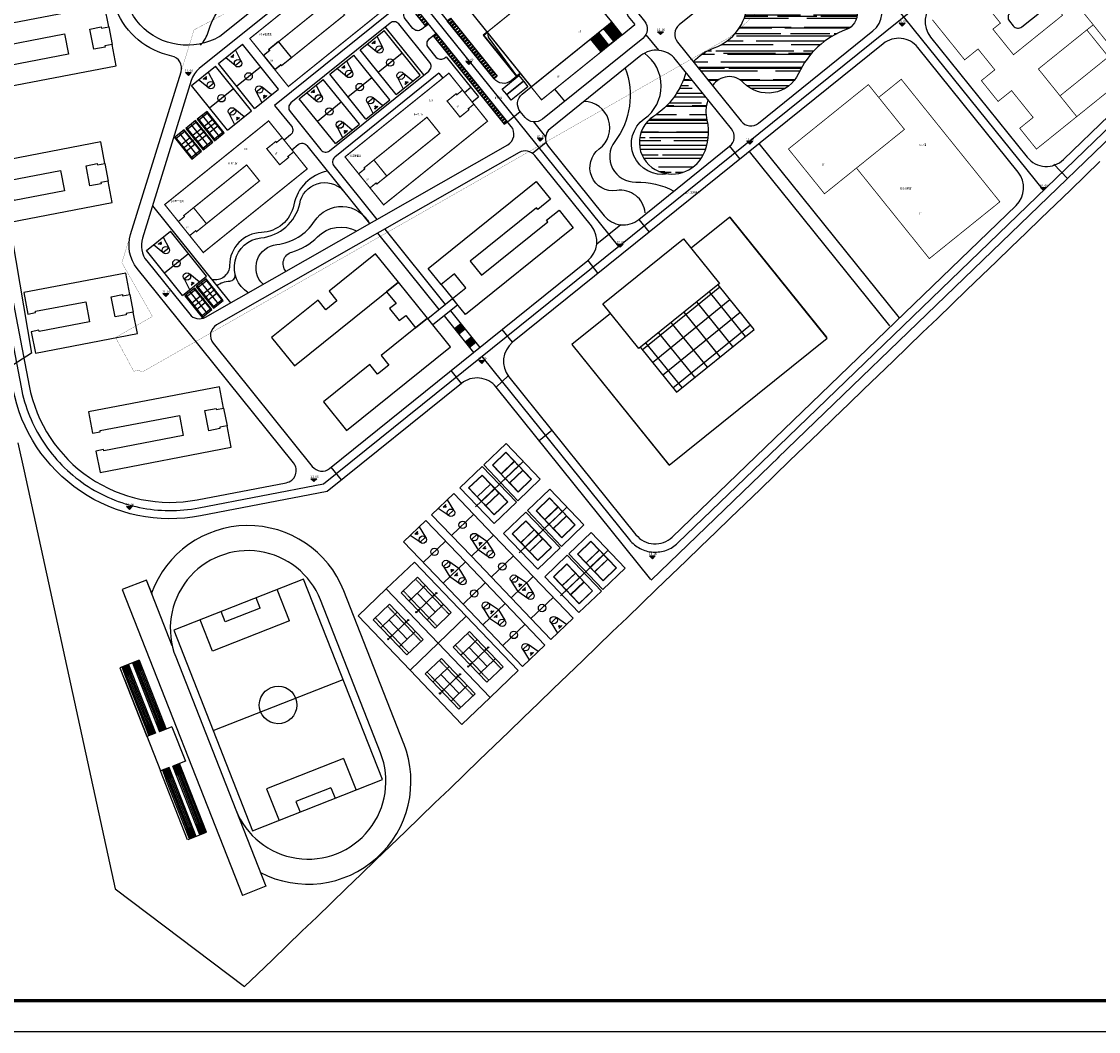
# Model space of a CAD drawing. Extents: x 38389316 to 38392219, y 2477539 to 2480586.
# Tile 2 of 43: x 38389713 to 38390238, y 2477539 to 2478031. Entities that reach past the tile are written whole.
import ezdxf
from ezdxf.enums import TextEntityAlignment as Align

# ---------------------------------------------------------------- set-up
doc = ezdxf.new("R2010")
doc.units = 0
doc.header["$LTSCALE"] = 1000
doc.header["$MEASUREMENT"] = 0
for name, pattern in [('CENTER2', [1.125, 0.75, -0.125, 0.125, -0.125]), ('DASH', [0.35, 0.25, -0.1]), ('DOTE', [2.42, 2, -0.2, 0.02, -0.2]), ('PHANTOM2', [1.25, 0.625, -0.125, 0.125, -0.125, 0.125, -0.125])]:
    doc.linetypes.add(name, pattern=pattern)
doc.layers.get('0').update_dxf_attribs({"linetype": 'CONTINUOUS'})
for name, color, linetype in [('0-lunkuo', 8, 'CONTINUOUS'), ('DIM_ELEV', 8, 'CONTINUOUS'), ('DIM_SYMB', 3, 'CONTINUOUS'), ('PUB_TITLE', 4, 'CONTINUOUS'), ('u-road', 4, 'CONTINUOUS'), ('U_室外车位', 3, 'CONTINUOUS'), ('YD_地块界线', 7, 'CONTINUOUS'), ('体育设施', 7, 'CONTINUOUS'), ('建筑轮廓', 2, 'CONTINUOUS'), ('文字', 7, 'CONTINUOUS'), ('用地界线', 8, 'CONTINUOUS'), ('路中线', 7, 'CENTER2'), ('远期建筑', 141, 'CONTINUOUS'), ('道路', 33, 'CONTINUOUS')]:
    doc.layers.add(name, color=color, linetype=linetype)
doc.layers.add('图框文字', color=7, linetype='CONTINUOUS', lineweight=9)
doc.styles.add('-宋体', font='txt', dxfattribs={"width": 0.8})
doc.styles.add('DIM_FONT', font='SIMPLEX', dxfattribs={"width": 0.7, "bigfont": 'GBCBIG'})
doc.styles.get("Standard").update_dxf_attribs({"font": 'GBENOR', "bigfont": 'GBCBIG'})
doc.styles.add('中等线体', font='txt', dxfattribs={"width": 0.8})
doc.styles.add('宋体', font='txt', dxfattribs={"width": 0.8, "height": 8})
pattern_1 = [(0, (38392595.5196, 2482422.002), (13.97, 6.35), [95.25, -12.7, 31.75, -6.35]), (0, (38392603.965, 2482425.177), (-6.35, 8.4455), [19.05, -2.0955, 38.1, -4.7625]), (0, (38392598.6946, 2482427.399), (33.02, 4.2545), [50.8, -8.89, 25.4, -6.35])]
pattern_2 = [(39, (38392595.5196, 2482422.0017), (-0.8991415, 1.1103473), []), (39, (38392596.1894, 2482421.9313), (-0.8991415, 1.1103473), [])]

# ---------------------------------------------------------------- blocks, each defined once
blk = doc.blocks.new('_J1DYT')
at = {"layer": '0-lunkuo'}
for p, q in [((0, 0), (0, 1500)), ((2800, 1500), (0, 1500)), ((0, 1050), (580, 930)), ((1400, 0), (1400, 1500)), ((2800, 1050), (2220, 930)), ((2800, 0), (2800, 1500)), ((580, 570), (0, 450)), ((130, 840), (120, 840)), ((120, 660), (120, 840)), ((130, 660), (120, 660)), ((130, 660), (130, 840)), ((148, 755), (130, 755)), ((148, 750), (130, 750)), ((148, 745), (130, 745)), ((580, 570), (580, 930)), ((2220, 570), (2220, 930)), ((2220, 570), (2800, 450)), ((2652, 755), (2670, 755)), ((2652, 750), (2670, 750)), ((2652, 745), (2670, 745)), ((2670, 840), (2680, 840)), ((2670, 660), (2670, 840)), ((2670, 660), (2680, 660)), ((2680, 660), (2680, 840)), ((2800, 0), (0, 0))]:
    blk.add_line(p, q, dxfattribs=at)
for centre, radius in [((178, 750), 30), ((580, 750), 180), ((1400, 750), 180), ((2220, 750), 180), ((2622, 750), 30)]:
    blk.add_circle(centre, radius, dxfattribs=at)
at = {"layer": '0-lunkuo', "flags": 9}
for tag in ['XSIZE', 'YSIZE']:
    blk.add_attdef(tag, (0, 0), '', height=0.5, rotation=0, dxfattribs=at)
blk = doc.blocks.new('hyvahavb')
at = {"layer": 'DIM_ELEV'}
blk.add_hatch(color=8, dxfattribs=at).paths.add_polyline_path([(-173.2, -4360.8), (-182.2, -4351.8), (-164.2, -4351.8)])
at = {"layer": 'DIM_ELEV', "color": 8}
for p, q in [((-173.2, -4360.8), (-182.2, -4351.8)), ((-182.2, -4351.8), (-164.2, -4351.8)), ((-173.2, -4360.8), (-164.2, -4351.8))]:
    blk.add_line(p, q, dxfattribs=at)
blk = doc.blocks.new('A$C7A8B422E')
at = {"layer": '0-lunkuo'}
for p, q in [((0, 23279), (14585, 27187)), ((14585, 27187), (20823, 3908)), ((6238, 0), (0, 23279)), ((3674, 21157), (12464, 23513)), ((8359, 3674), (3674, 21157)), ((3797, 21087), (12393, 23390)), ((5324, 15388), (3797, 21087)), ((12393, 23390), (13920, 17691)), ((12464, 23513), (17149, 6029)), ((5324, 15388), (13920, 17691)), ((5350, 15291), (13946, 17595)), ((13946, 17595), (14697, 14794)), ((17804, 15574), (2229, 11401)), ((15724, 15017), (5099, 12170)), ((6100, 12490), (5350, 15291)), ((6100, 12490), (14697, 14794)), ((6126, 12393), (14723, 14697)), ((6877, 9592), (6126, 12393)), ((6877, 9592), (15473, 11896)), ((6903, 9496), (15499, 11799)), ((14723, 14697), (15473, 11896)), ((15499, 11799), (17026, 6100)), ((8430, 3797), (6903, 9496)), ((17149, 6029), (8359, 3674)), ((17026, 6100), (8430, 3797)), ((20823, 3908), (6238, 0))]:
    blk.add_line(p, q, dxfattribs=at)
at = {"layer": '0-lunkuo', "style": 'DIM_FONT', "width": 0.8, "flags": 9}
for tag in ['YSIZE', 'XSIZE']:
    blk.add_attdef(tag, (10503, 13650), '', height=0.5, rotation=105.00002, dxfattribs=at)
blk = doc.blocks.new('A$C4E7B5845')
at = {"layer": '0-lunkuo'}
for points in [[(27.73, 158.71), (15.43, 155.85)], [(15.43, 155.85), (51.63, 0)], [(103.57, 148.08), (37.34, 132.69)], [(127.33, 45.8), (103.57, 148.08)], [(80.62, 137.1), (79.38, 142.46)], [(93.83, 128.88), (90.09, 144.95)], [(62.78, 132.96), (61.53, 138.31)], [(80.62, 137.1), (62.78, 132.96)], [(128.3, 58.86), (110.2, 136.79)], [(140.18, 61.62), (122.08, 139.55)], [(140.18, 61.62), (122.08, 139.55)], [(37.34, 132.69), (61.09, 30.42)], [(54.55, 119.75), (50.82, 135.83)], [(93.83, 128.88), (54.55, 119.75)], [(18.48, 120.65), (8.74, 118.39)], [(8.74, 118.39), (16.88, 83.3)], [(9.71, 118.61), (10.84, 113.74)], [(10.05, 118.69), (11.18, 113.82)], [(10.39, 118.77), (11.52, 113.9)], [(10.73, 118.85), (11.86, 113.98)], [(11.07, 118.93), (12.21, 114.06)], [(11.42, 119.01), (12.55, 114.14)], [(11.76, 119.09), (12.89, 114.22)], [(12.1, 119.17), (13.23, 114.3)], [(12.44, 119.25), (13.57, 114.38)], [(12.78, 119.32), (13.91, 114.45)], [(13.12, 119.4), (21.27, 84.32)], [(15.07, 119.86), (23.22, 84.77)], [(15.41, 119.94), (16.54, 115.07)], [(15.75, 120.01), (16.88, 115.14)], [(16.09, 120.09), (17.22, 115.22)], [(19.61, 115.78), (16.2, 114.99)], [(16.43, 120.17), (17.56, 115.3)], [(16.77, 120.25), (17.9, 115.38)], [(17.11, 120.33), (18.24, 115.46)], [(17.45, 120.41), (18.59, 115.54)], [(17.8, 120.49), (18.93, 115.62)], [(18.14, 120.57), (19.27, 115.7)], [(18.24, 115.46), (24.13, 90.11)], [(18.48, 120.65), (26.63, 85.56)], [(18.48, 120.65), (26.63, 85.56)], [(18.93, 115.62), (24.81, 90.27)], [(36.37, 119.64), (54.47, 41.71)], [(10.1, 112.52), (20.96, 65.77)], [(14.25, 114.53), (10.84, 113.74)], [(10.84, 113.74), (16.73, 88.4)], [(11.52, 113.9), (17.41, 88.55)], [(12.2, 114.06), (18.09, 88.71)], [(12.89, 114.22), (18.77, 88.87)], [(13.57, 114.37), (19.45, 89.03)], [(16.88, 115.14), (22.77, 89.8)], [(17.56, 115.3), (23.45, 89.96)], [(49.21, 81.56), (115.45, 96.94)], [(25.49, 90.43), (22.08, 89.64)], [(22.43, 89.72), (23.56, 84.85)], [(22.77, 89.8), (23.9, 84.93)], [(23.11, 89.88), (24.24, 85.01)], [(23.45, 89.96), (24.58, 85.09)], [(23.79, 90.04), (24.92, 85.17)], [(24.13, 90.11), (25.26, 85.24)], [(24.47, 90.19), (25.6, 85.32)], [(24.81, 90.27), (25.94, 85.4)], [(25.15, 90.35), (26.28, 85.48)], [(20.14, 89.19), (16.73, 88.4)], [(16.73, 88.4), (17.86, 83.53)], [(21.27, 84.32), (16.88, 83.3)], [(17.07, 88.47), (18.2, 83.6)], [(17.41, 88.55), (18.54, 83.68)], [(17.75, 88.63), (18.88, 83.76)], [(18.09, 88.71), (19.22, 83.84)], [(18.43, 88.79), (19.56, 83.92)], [(18.77, 88.87), (19.9, 84)], [(19.11, 88.95), (20.24, 84.08)], [(19.45, 89.03), (20.59, 84.16)], [(19.8, 89.11), (20.93, 84.24)], [(29.55, 86.24), (23.22, 84.77)], [(29.55, 86.24), (33.62, 68.71)], [(33.62, 68.71), (27.28, 67.24)], [(29.08, 30.72), (20.95, 65.77)], [(25.34, 66.78), (20.96, 65.77)], [(21.93, 65.99), (23.06, 61.12)], [(22.27, 66.07), (23.4, 61.2)], [(22.61, 66.15), (23.74, 61.28)], [(22.95, 66.23), (24.08, 61.36)], [(23.29, 66.31), (24.42, 61.44)], [(23.63, 66.39), (24.76, 61.52)], [(23.97, 66.47), (25.1, 61.6)], [(24.31, 66.55), (25.44, 61.68)], [(24.65, 66.63), (25.79, 61.76)], [(25, 66.71), (26.13, 61.84)], [(33.46, 31.73), (25.34, 66.79)], [(35.41, 32.19), (27.28, 67.24)], [(27.63, 67.32), (28.76, 62.45)], [(27.97, 67.4), (29.1, 62.53)], [(28.31, 67.47), (29.44, 62.6)], [(31.82, 63.16), (28.41, 62.37)], [(28.65, 67.55), (29.78, 62.68)], [(28.99, 67.63), (30.12, 62.76)], [(29.33, 67.71), (30.46, 62.84)], [(29.67, 67.79), (30.8, 62.92)], [(30.01, 67.87), (31.14, 63)], [(30.35, 67.95), (31.48, 63.08)], [(38.82, 32.98), (30.69, 68.03)], [(37.01, 37.69), (31.14, 63)], [(26.47, 61.92), (23.06, 61.13)], [(30.05, 30.94), (23.06, 61.13)], [(29.61, 35.97), (23.74, 61.28)], [(30.29, 36.13), (24.42, 61.44)], [(30.97, 36.29), (25.1, 61.6)], [(31.65, 36.45), (25.78, 61.76)], [(34.96, 37.22), (29.1, 62.53)], [(35.65, 37.37), (29.78, 62.68)], [(36.33, 37.53), (30.46, 62.84)], [(110.12, 58.74), (70.84, 49.62)], [(110.12, 58.74), (113.85, 42.67)], [(70.84, 49.62), (74.57, 33.55)], [(61.09, 30.42), (127.33, 45.8)], [(101.89, 45.54), (84.04, 41.39)], [(101.89, 45.54), (103.13, 40.18)], [(37.69, 37.85), (34.28, 37.06)], [(34.62, 37.14), (35.76, 32.27)], [(34.96, 37.22), (36.1, 32.34)], [(35.31, 37.29), (36.44, 32.42)], [(35.65, 37.37), (36.78, 32.5)], [(35.99, 37.45), (37.12, 32.58)], [(36.33, 37.53), (37.46, 32.66)], [(36.67, 37.61), (37.8, 32.74)], [(37.01, 37.69), (38.14, 32.82)], [(37.35, 37.77), (38.48, 32.9)], [(84.04, 41.39), (85.29, 36.04)], [(32.33, 36.61), (28.92, 35.82)], [(29.27, 35.89), (30.4, 31.02)], [(29.37, 30.79), (38.82, 32.98)], [(29.61, 35.97), (30.74, 31.1)], [(29.95, 36.05), (31.08, 31.18)], [(30.29, 36.13), (31.42, 31.26)], [(30.63, 36.21), (31.76, 31.34)], [(30.97, 36.29), (32.1, 31.42)], [(31.31, 36.37), (32.44, 31.5)], [(31.65, 36.45), (32.78, 31.58)], [(31.99, 36.53), (33.13, 31.65)], [(63.51, 2.76), (51.63, 0)]]:
    blk.add_lwpolyline(points, dxfattribs=at)
at = {"layer": '0-lunkuo', "linetype": 'DASH'}
for points in [[(35.5, 125.22), (27.73, 158.71)], [(29.41, 151.48), (27.73, 158.71)], [(54.47, 41.71), (63.51, 2.76)]]:
    blk.add_lwpolyline(points, dxfattribs=at)
at = {"layer": '0-lunkuo'}
for centre, major_axis, start_param, end_param in [((73.28, 128.21), (26.5, 42.52), 5.497979, 7.913906), ((73.28, 128.21), (20.05, 32.16), 5.497979, 8.639572), ((91.38, 50.29), (-32.16, 20.05), 0.78559, 3.927183), ((91.38, 50.29), (26.5, 42.52), 3.069273, 5.497979)]:
    blk.add_ellipse(centre, major_axis=major_axis, ratio=1, start_param=start_param, end_param=end_param, dxfattribs=at)
blk.add_ellipse((82.33, 89.25), major_axis=(-7.77, 4.84), ratio=1, dxfattribs=at)
blk = doc.blocks.new('$plan$00002338')
at = {"layer": '体育设施', "color": 8}
for p, q in [((-6700, 2506), (6700, 2506)), ((-5950, -3134), (-5950, 2966)), ((-1980, -3134), (-1980, 2966)), ((1980, -3134), (1980, 2966)), ((5950, -3134), (5950, 2966)), ((-6700, -84), (6700, -84)), ((-6700, -2674), (6700, -2674))]:
    blk.add_line(p, q, dxfattribs=at)
at = {"layer": '体育设施', "color": 8, "linetype": 'DOTE'}
blk.add_line((0, -3332), (0, 3332), dxfattribs=at)
at = {"layer": '体育设施', "color": 8}
blk.add_lwpolyline([(6700, 2966), (-6700, 2966), (-6700, -3134), (6700, -3134)], close=True, dxfattribs=at)
blk = doc.blocks.new('$plan$00002337')
at = {"layer": '0-lunkuo'}
for p, q in [((-11885, -5485), (-11885, 5485)), ((-11885, 5485), (11885, 5485)), ((-6400, 4115), (-6400, 5485)), ((0, -6417), (0, 6417)), ((6400, 4115), (6400, 5485)), ((11885, -5485), (11885, 5485)), ((-6400, -4115), (-6400, 4115)), ((-6400, 4115), (6400, 4115)), ((-6400, 0), (6400, 0)), ((6400, -4115), (6400, 4115)), ((-6400, -4115), (6400, -4115)), ((-6400, -5485), (-6400, -4115)), ((6400, -5485), (6400, -4115)), ((-11885, -5485), (11885, -5485))]:
    blk.add_line(p, q, dxfattribs=at)
at = {"layer": '0-lunkuo', "linetype": 'DASH'}
for p, q in [((-11885, 4115), (-6400, 4115)), ((6400, 4115), (11885, 4115)), ((-11885, -4115), (-6400, -4115)), ((6400, -4115), (11885, -4115))]:
    blk.add_line(p, q, dxfattribs=at)
at = {"layer": '0-lunkuo'}
blk.add_lwpolyline([(-18285, 9485), (-18285, -9485), (18285, -9485), (18285, 9485)], close=True, dxfattribs=at)
for centre in [(0, 6737), (0, 5180), (0, -5165), (0, -6722)]:
    blk.add_circle(centre, 305, dxfattribs=at)
blk = doc.blocks.new('202210211F')
at = {"layer": '建筑轮廓'}
h = blk.add_hatch(dxfattribs=at)
h.set_pattern_fill('ANSI37', color=8, scale=5, angle=354, style=0)
h.set_pattern_definition([(39, (38392595.5196, 2482422.002), (-4.99523, 6.168596), []), (129, (38392595.5196, 2482422.002), (-6.168596, -4.99523), [])])
h.paths.add_polyline_path([(38392391.68, 2481656.17), (38392353.82, 2481625.69), (38392371.38, 2481603.88), (38392409.24, 2481634.36)])
h.paths.add_polyline_path([(38392384.99, 2481645.42), (38392391.59, 2481645.42), (38392391.59, 2481648.42), (38392384.99, 2481648.42)], flags=24)
at = {"layer": '道路'}
h = blk.add_hatch(dxfattribs=at)
h.set_pattern_fill('ANSI32', color=8, scale=0.3, angle=354, style=0)
h.set_pattern_definition([(39, (38392557.0782, 2482469.7506), (-0.8991415, 1.1103473), []), (39, (38392557.748, 2482469.6802), (-0.8991415, 1.1103473), [])])
h.paths.add_polyline_path([(38392224.93, 2481815.29), (38392223.37, 2481814.04), (38392249.09, 2481782.09), (38392250.65, 2481783.35)])
h = blk.add_hatch(dxfattribs=at)
h.set_pattern_fill('AR-RROOF', color=8, scale=5, style=0)
h.set_pattern_definition(pattern_1)
h.paths.add_polyline_path([(38392389.8, 2481771.55, 0.123405), (38392379.63, 2481764.74), (38392389.01, 2481753.09, -0.48459), (38392404.12, 2481754.58, 0.528217), (38392430.93, 2481759.11, -0.20002), (38392454.08, 2481780.46, 0.787845), (38392452.28, 2481796.21, -0.207547), (38392440.03, 2481803.41, 0.706448), (38392405.93, 2481793.28, -0.302174)])
h = blk.add_hatch(dxfattribs=at)
h.set_pattern_fill('ANSI32', color=8, scale=0.3, angle=354, style=0)
h.set_pattern_definition(pattern_2)
h.paths.add_polyline_path([(38392282.53, 2481756.5), (38392259.77, 2481784.78), (38392261.33, 2481786.03), (38392284.09, 2481757.76)])
h = blk.add_hatch(dxfattribs=at)
h.set_pattern_fill('ANSI32', color=8, scale=0.3, angle=354, style=0)
h.set_pattern_definition(pattern_2)
h.paths.add_polyline_path([(38392254.41, 2481778.67), (38392252.86, 2481777.42), (38392287.53, 2481734.34), (38392289.09, 2481735.6)])
h = blk.add_hatch(dxfattribs=at)
h.set_pattern_fill('AR-RROOF', color=8, scale=5, style=0)
h.set_pattern_definition(pattern_1)
h.paths.add_polyline_path([(38392386.43, 2481736.32, -0.138239), (38392386.84, 2481746.22), (38392376.05, 2481759.61, -0.181862), (38392360.24, 2481738.19, 0.564769), (38392361.09, 2481712.26, 0.426983), (38392384.46, 2481719.42, 0.176876)])
at = {"layer": 'u-road', "color": 8, "flags": 128}
for points in [[(38392468.13, 2481959.71), (38392612.94, 2481779.84, -0.388285), (38392611.41, 2481755.59), (38392420.89, 2481571.89)], [(38392133.44, 2481633.29), (38392108.65, 2481664.08, -0.249623), (38392105.48, 2481680.7), (38392130.05, 2481759.93, 0.443343), (38392125.52, 2481767.59, -0.5343), (38392102.12, 2481824.98, 0.386397), (38392093.76, 2481881.51, -0.166613), (38392080.96, 2481901.78, -0.165582)], [(38392148.85, 2481777.13, -0.798921), (38392107.1, 2481821.63, 0.386637), (38392097.54, 2481886.17, -0.165783), (38392086.83, 2481903.05, -27.025751)], [(38392148.85, 2481777.13), (38392204.3, 2481821.78, 0.414214), (38392206.13, 2481838.65), (38392184.81, 2481865.13, -0.000176), (38392184.79, 2481865.16)], [(38392293.44, 2481757.59), (38392290.97, 2481755.59, -0.414214), (38392282.53, 2481756.5), (38392256.07, 2481789.37, -0.414214), (38392257.89, 2481806.25), (38392302.13, 2481841.87, -0.414152), (38392310.57, 2481840.96), (38392355.91, 2481784.64, -0.414151), (38392355, 2481776.2), (38392306.08, 2481736.82, -0.414214), (38392297.64, 2481737.73), (38392295.32, 2481740.61, -0.414214), (38392296.24, 2481749.05), (38392300.6, 2481752.56)], [(38392402.91, 2481735.82, 0.414215), (38392411.35, 2481734.91), (38392467.12, 2481779.81, 0.414212), (38392468.94, 2481796.68), (38392468.94, 2481796.68), (38392445.43, 2481825.89, 0.414214), (38392428.55, 2481827.72), (38392372.78, 2481782.82, 0.414213), (38392371.87, 2481774.38), (38392402.91, 2481735.82)], [(38392535.62, 2481824.69), (38392497.06, 2481793.65, 0.414212), (38392495.24, 2481776.77), (38392542.35, 2481718.26, 0.440628), (38392560.02, 2481717.15), (38392604.55, 2481760.08, 0.388284), (38392605.56, 2481776.24), (38392561.92, 2481830.46)], [(38392015.13, 2481820.31), (38392056.02, 2481607.03, 0.414214), (38392137.95, 2481551.46), (38392181.31, 2481559.77, 0.565674), (38392184.85, 2481569.43), (38392133.44, 2481633.29)], [(38392134.24, 2481641.86, 0.368088), (38392141.89, 2481640.41), (38392289.22, 2481724.34, 0.461895), (38392290.93, 2481733.32), (38392224.94, 2481815.28, 0.414213), (38392208.07, 2481817.1), (38392208.07, 2481817.1), (38392138.94, 2481761.45, 0.149167), (38392135.01, 2481755.66), (38392111.21, 2481678.92, 0.249623), (38392113.33, 2481667.84), (38392134.24, 2481641.86)], [(38392201.18, 2481555.44), (38392139.45, 2481543.6, -0.414214), (38392048.16, 2481605.52), (38392007.27, 2481818.8)], [(38392351.68, 2481534.43, 0.440628), (38392369.36, 2481533.32), (38392536.89, 2481694.85, 0.38828), (38392537.91, 2481711.01), (38392537.91, 2481711.01), (38392489.01, 2481771.76, 0.414215), (38392472.14, 2481773.58), (38392472.14, 2481773.58), (38392291.58, 2481628.22, 0.414212), (38392289.76, 2481611.35), (38392351.68, 2481534.43)], [(38392397.33, 2481723.62, 0.414212), (38392398.24, 2481732.06), (38392370.96, 2481765.94, 0.414214), (38392354.09, 2481767.77), (38392309.84, 2481732.15, 0.414213), (38392308.93, 2481723.71), (38392336.21, 2481689.83, 0.414214), (38392353.08, 2481688), (38392397.33, 2481723.62)], [(38392272.49, 2481623.12, 0.033621), (38392272.49, 2481623.12), (38392272.49, 2481623.12, -0.504687), (38392272.49, 2481623.12), (38392328.16, 2481667.94, 0.414213), (38392329.98, 2481684.81), (38392302.36, 2481719.11, 0.368087), (38392294.72, 2481720.57), (38392147.38, 2481636.63, 0.461894), (38392145.68, 2481627.66), (38392194, 2481567.63, 0.414215), (38392202.44, 2481566.72), (38392272.49, 2481623.12)], [(38392359.01, 2481512.57), (38392283.53, 2481606.33, 0.414215), (38392266.65, 2481608.15), (38392201.18, 2481555.44)]]:
    blk.add_lwpolyline(points, format="xyb", dxfattribs=at)
for points in [[(38392356.49, 2481777.99), (38392362.62, 2481770.38)], [(38392289.09, 2481735.6), (38392295.32, 2481740.61)], [(38392301.71, 2481735.52), (38392307.64, 2481728.16)], [(38392307.95, 2481725.48), (38392301.31, 2481720.14)], [(38392397.33, 2481723.62), (38392402.34, 2481717.39)], [(38392555.34, 2481714.87), (38392562.01, 2481707.95)], [(38392344.29, 2481685.42), (38392332.56, 2481675.98)], [(38392353.08, 2481688), (38392358.1, 2481681.77)], [(38392328.16, 2481667.94), (38392333.18, 2481661.7)], [(38392291.58, 2481628.22), (38392286.56, 2481634.45)], [(38392266.65, 2481608.15), (38392261.64, 2481614.38)], [(38392289.39, 2481611.83), (38392283.53, 2481606.33)], [(38392310.76, 2481585.26), (38392304.53, 2481580.24)], [(38392359.16, 2481512.38), (38392421.4, 2481572.39)], [(38392208.23, 2481561.12), (38392203.22, 2481567.35)]]:
    blk.add_lwpolyline(points, dxfattribs=at)
at = {"layer": 'U_室外车位', "color": 8}
for points in [[(38392294.65, 2481758.04), (38392296.84, 2481755.31), (38392288.74, 2481748.79), (38392286.55, 2481751.52)], [(38392296.84, 2481755.31), (38392299.04, 2481752.59), (38392290.93, 2481746.07), (38392288.74, 2481748.79)]]:
    blk.add_lwpolyline(points, close=True, dxfattribs=at)
at = {"layer": 'YD_地块界线', "color": 8, "flags": 128}
for points in [[(38391978.55, 2482086.79), (38392057.12, 2481622.87), (38392043.47, 2481614.08)], [(38392050.55, 2481579.17), (38392053.59, 2481565.46), (38392097.95, 2481361.93), (38392160.99, 2481314.32), (38392167.32, 2481320.45), (38392174.53, 2481327.41), (38392181.73, 2481334.36), (38392188.93, 2481341.31), (38392196.13, 2481348.25), (38392203.33, 2481355.19), (38392210.53, 2481362.13), (38392217.73, 2481369.07), (38392224.93, 2481376.02), (38392232.13, 2481382.96), (38392239.33, 2481389.9), (38392246.53, 2481396.84), (38392253.73, 2481403.78), (38392260.93, 2481410.73), (38392268.13, 2481417.67), (38392275.33, 2481424.61), (38392282.53, 2481431.55), (38392289.73, 2481438.49), (38392296.93, 2481445.44), (38392304.13, 2481452.38), (38392311.33, 2481459.32), (38392318.53, 2481466.26), (38392325.73, 2481473.2), (38392332.93, 2481480.15), (38392340.13, 2481487.09), (38392347.33, 2481494.03), (38392354.53, 2481500.97), (38392361.73, 2481507.91), (38392368.93, 2481514.85), (38392376.13, 2481521.8), (38392383.33, 2481528.74), (38392390.53, 2481535.68), (38392397.73, 2481542.62), (38392404.93, 2481549.56), (38392412.13, 2481556.51), (38392419.33, 2481563.45), (38392426.53, 2481570.39), (38392433.73, 2481577.33), (38392440.93, 2481584.27), (38392448.13, 2481591.22), (38392455.33, 2481598.16), (38392462.53, 2481605.1), (38392469.73, 2481612.04), (38392476.93, 2481618.98), (38392484.13, 2481625.93), (38392491.33, 2481632.87), (38392498.53, 2481639.81), (38392505.73, 2481646.75), (38392512.93, 2481653.69), (38392520.13, 2481660.63), (38392527.33, 2481667.58), (38392534.53, 2481674.52), (38392541.73, 2481681.46), (38392548.93, 2481688.4), (38392556.13, 2481695.34), (38392563.33, 2481702.29), (38392570.53, 2481709.23), (38392577.73, 2481716.17)]]:
    blk.add_lwpolyline(points, dxfattribs=at)
at = {"layer": '体育设施', "color": 8}
for p, q in [((38392136.81, 2481735.85), (38392145.21, 2481725.42)), ((38392138.3, 2481737.06), (38392146.7, 2481726.62)), ((38392138.41, 2481736.19), (38392143.16, 2481740.01)), ((38392140.32, 2481738.68), (38392148.72, 2481728.24)), ((38392140.9, 2481733.09), (38392145.65, 2481736.92)), ((38392142.34, 2481740.31), (38392150.74, 2481729.87)), ((38392127.35, 2481727.28), (38392132.1, 2481731.11)), ((38392131.28, 2481731.4), (38392139.68, 2481720.96)), ((38392132.77, 2481732.61), (38392141.17, 2481722.17)), ((38392132.88, 2481731.73), (38392137.63, 2481735.56)), ((38392134.79, 2481734.23), (38392143.19, 2481723.79)), ((38392135.37, 2481728.64), (38392140.12, 2481732.47)), ((38392143.39, 2481730.01), (38392148.14, 2481733.83)), ((38392145.88, 2481726.92), (38392150.63, 2481730.74)), ((38392127.24, 2481728.15), (38392135.64, 2481717.72)), ((38392129.26, 2481729.78), (38392137.66, 2481719.34)), ((38392129.84, 2481724.19), (38392134.59, 2481728.01)), ((38392137.86, 2481725.56), (38392142.61, 2481729.38)), ((38392140.35, 2481722.46), (38392145.1, 2481726.29)), ((38392132.33, 2481721.1), (38392137.08, 2481724.93)), ((38392134.81, 2481718.01), (38392139.57, 2481721.84))]:
    blk.add_line(p, q, dxfattribs=at)
at = {"layer": '体育设施', "color": 8, "linetype": 'DOTE'}
for p, q in [((38392141.99, 2481731.43), (38392147.18, 2481735.61)), ((38392136.46, 2481726.97), (38392141.65, 2481731.15)), ((38392130.93, 2481722.52), (38392136.12, 2481726.7))]:
    blk.add_line(p, q, dxfattribs=at)
at = {"layer": '体育设施', "color": 8}
for points in [[(38392145.57, 2481725.7), (38392137.16, 2481736.14), (38392132.41, 2481732.32), (38392140.82, 2481721.88)], [(38392151.1, 2481730.16), (38392142.69, 2481740.6), (38392137.94, 2481736.77), (38392146.35, 2481726.33)], [(38392140.04, 2481721.25), (38392131.63, 2481731.69), (38392126.88, 2481727.86), (38392135.29, 2481717.43)]]:
    blk.add_lwpolyline(points, close=True, dxfattribs=at)
at = {"layer": '建筑轮廓', "color": 8, "const_width": 0.6, "flags": 128}
for points in [[(38392305.68, 2481746.25), (38392344.93, 2481777.86), (38392329.32, 2481797.25), (38392331.27, 2481798.82), (38392303.17, 2481833.72), (38392268.28, 2481805.62), (38392275.11, 2481797.13), (38392268.8, 2481792.05)], [(38392163.53, 2481776.11), (38392170.18, 2481767.85), (38392173.14, 2481770.24), (38392172.76, 2481770.7), (38392203.45, 2481795.41), (38392209.72, 2481787.62), (38392179.03, 2481762.92), (38392178.65, 2481763.38), (38392175.69, 2481761), (38392182.34, 2481752.74), (38392232.97, 2481793.5), (38392226.32, 2481801.76), (38392223.52, 2481799.5), (38392223.9, 2481799.04), (38392219.53, 2481795.52), (38392213.26, 2481803.31), (38392217.63, 2481806.83), (38392218, 2481806.36), (38392220.81, 2481808.62), (38392214.16, 2481816.87)], [(38392339.86, 2481784.17), (38392318.41, 2481810.81), (38392279.15, 2481779.2), (38392300.6, 2481752.56)], [(38392209.93, 2481718.47), (38392216.58, 2481710.21), (38392219.54, 2481712.6), (38392219.16, 2481713.06), (38392249.85, 2481737.77), (38392256.13, 2481729.98), (38392225.44, 2481705.27), (38392225.06, 2481705.74), (38392222.1, 2481703.36), (38392228.75, 2481695.1), (38392279.38, 2481735.86), (38392272.73, 2481744.12), (38392269.93, 2481741.86), (38392270.3, 2481741.39), (38392265.94, 2481737.88), (38392259.67, 2481745.67), (38392264.03, 2481749.18), (38392264.41, 2481748.72), (38392267.21, 2481750.97), (38392260.56, 2481759.23)], [(38392122.08, 2481695.24), (38392128.73, 2481686.98), (38392131.69, 2481689.37), (38392131.31, 2481689.83), (38392162, 2481714.54), (38392168.27, 2481706.75), (38392137.58, 2481682.05), (38392137.2, 2481682.51), (38392134.24, 2481680.13), (38392140.89, 2481671.87), (38392191.52, 2481712.63), (38392184.88, 2481720.89), (38392182.07, 2481718.63), (38392182.45, 2481718.17), (38392178.09, 2481714.65), (38392171.81, 2481722.44), (38392176.18, 2481725.96), (38392176.55, 2481725.49), (38392179.36, 2481727.75), (38392172.71, 2481736)]]:
    blk.add_lwpolyline(points, close=True, dxfattribs=at)
at = {"layer": '建筑轮廓', "color": 8}
blk.add_lwpolyline([(38392300.6, 2481752.56), (38392339.86, 2481784.17), (38392329.32, 2481797.25), (38392331.27, 2481798.82), (38392303.17, 2481833.72), (38392268.28, 2481805.62), (38392275.11, 2481797.13), (38392268.8, 2481792.05)], close=True, dxfattribs=at)
at = {"layer": '建筑轮廓', "color": 8, "flags": 128}
for points in [[(38392028.96, 2481780.03), (38392030.95, 2481769.62), (38392034.69, 2481770.33), (38392034.57, 2481770.92), (38392073.27, 2481778.34), (38392075.15, 2481768.52), (38392036.46, 2481761.1), (38392036.34, 2481761.69), (38392032.61, 2481760.97), (38392034.61, 2481750.56), (38392098.44, 2481762.8), (38392096.45, 2481773.21), (38392092.91, 2481772.54), (38392093.03, 2481771.95), (38392087.53, 2481770.89), (38392085.64, 2481780.71), (38392091.14, 2481781.77), (38392091.26, 2481781.18), (38392094.79, 2481781.86), (38392092.8, 2481792.27)], [(38392041.2, 2481716.19), (38392043.19, 2481705.78), (38392046.93, 2481706.49), (38392046.81, 2481707.08), (38392071.37, 2481711.79), (38392073.25, 2481701.97), (38392048.7, 2481697.26), (38392048.58, 2481697.85), (38392044.85, 2481697.14), (38392046.85, 2481686.73), (38392096.54, 2481696.25), (38392094.55, 2481706.66), (38392091.01, 2481705.99), (38392091.12, 2481705.4), (38392085.62, 2481704.34), (38392083.74, 2481714.16), (38392089.24, 2481715.22), (38392089.35, 2481714.63), (38392092.89, 2481715.31), (38392090.89, 2481725.72)], [(38392303.09, 2481706.41), (38392309.99, 2481697.84), (38392303.83, 2481692.89), (38392303.21, 2481693.67), (38392270.96, 2481667.71), (38392276.48, 2481660.85), (38392308.72, 2481686.81), (38392308.1, 2481687.59), (38392314.25, 2481692.55), (38392321.15, 2481683.98), (38392268.57, 2481641.65), (38392262.3, 2481649.44), (38392268.84, 2481654.7), (38392268.84, 2481654.7), (38392268.84, 2481654.7), (38392263.32, 2481661.56), (38392263.32, 2481661.56), (38392263.32, 2481661.56), (38392256.78, 2481656.29), (38392250.51, 2481664.08)], [(38392392.46, 2481656.8), (38392353.04, 2481625.07), (38392335.48, 2481646.88), (38392374.9, 2481678.61), (38392392.46, 2481656.8)], [(38392174.19, 2481630.51), (38392185.35, 2481616.65), (38392235.98, 2481657.41), (38392224.82, 2481671.27), (38392202.23, 2481653.09), (38392205.99, 2481648.41), (38392200.54, 2481644.02), (38392196.78, 2481648.7)], [(38392053.44, 2481652.35), (38392055.43, 2481641.94), (38392059.17, 2481642.66), (38392059.05, 2481643.25), (38392083.61, 2481647.95), (38392085.49, 2481638.13), (38392060.94, 2481633.43), (38392060.82, 2481634.01), (38392057.09, 2481633.3), (38392059.09, 2481622.89), (38392108.78, 2481632.42), (38392106.79, 2481642.83), (38392103.25, 2481642.15), (38392103.36, 2481641.56), (38392097.86, 2481640.51), (38392095.98, 2481650.33), (38392101.48, 2481651.38), (38392101.59, 2481650.79), (38392105.13, 2481651.47), (38392103.13, 2481661.88)], [(38392235.98, 2481657.41), (38392230.22, 2481652.77), (38392234.8, 2481647.08), (38392231.68, 2481644.57), (38392236.39, 2481638.73), (38392239.5, 2481641.24), (38392244.33, 2481635.24), (38392250.09, 2481639.88)], [(38392250.23, 2481639.72), (38392262.3, 2481649.44), (38392264.81, 2481646.32), (38392252.73, 2481636.6)], [(38392199.46, 2481599.12), (38392210.63, 2481585.25), (38392261.26, 2481626.02), (38392250.09, 2481639.88), (38392227.5, 2481621.7), (38392231.27, 2481617.02), (38392225.81, 2481612.63), (38392222.05, 2481617.31)], [(38392084.94, 2481594.25), (38392086.94, 2481583.83), (38392090.67, 2481584.55), (38392090.56, 2481585.14), (38392129.25, 2481592.56), (38392131.14, 2481582.74), (38392092.44, 2481575.32), (38392092.33, 2481575.91), (38392088.6, 2481575.19), (38392090.59, 2481564.78), (38392154.43, 2481577.02), (38392152.43, 2481587.43), (38392148.9, 2481586.75), (38392149.01, 2481586.16), (38392143.51, 2481585.11), (38392141.63, 2481594.93), (38392147.13, 2481595.99), (38392147.24, 2481595.4), (38392150.78, 2481596.07), (38392148.78, 2481606.48)]]:
    blk.add_lwpolyline(points, close=True, dxfattribs=at)
for points in [[(38392094.79, 2481781.86), (38392096.45, 2481773.21)], [(38392092.89, 2481715.31), (38392094.55, 2481706.66)], [(38392339.25, 2481642.2), (38392320.47, 2481627.09), (38392367.82, 2481568.28), (38392444.78, 2481630.24), (38392397.43, 2481689.05), (38392378.66, 2481673.93)], [(38392256.78, 2481656.29), (38392262.3, 2481649.44)], [(38392353.82, 2481625.69), (38392371.38, 2481603.88), (38392409.24, 2481634.36), (38392391.68, 2481656.17)], [(38392105.13, 2481651.47), (38392106.79, 2481642.83)], [(38392150.78, 2481596.07), (38392152.43, 2481587.43)]]:
    blk.add_lwpolyline(points, dxfattribs=at)
at = {"layer": '建筑轮廓', "color": 8, "const_width": 0.6, "flags": 128}
for points in [[(38392177.59, 2481774.59), (38392183.86, 2481766.8)], [(38392170.18, 2481767.85), (38392175.69, 2481761)], [(38392267.21, 2481750.97), (38392272.73, 2481744.12)], [(38392179.36, 2481727.75), (38392184.88, 2481720.89)], [(38392223.99, 2481716.95), (38392230.26, 2481709.16)], [(38392216.58, 2481710.21), (38392222.1, 2481703.36)], [(38392136.14, 2481693.72), (38392142.41, 2481685.93)], [(38392128.73, 2481686.98), (38392134.24, 2481680.13)]]:
    blk.add_lwpolyline(points, dxfattribs=at)
at = {"layer": '用地界线', "color": 10, "linetype": 'PHANTOM2', "ltscale": 0.01, "const_width": 0.1, "flags": 128}
blk.add_lwpolyline([(38392235.26, 2482101.89), (38392270.9, 2482137.54), (38392306.54, 2482173.18), (38392373.95, 2482086.4), (38392424.95, 2482025.04), (38392448.56, 2481995.71), (38392438.61, 2481909.05), (38392429.45, 2481829.31), (38392429.01, 2481827.02), (38392427.12, 2481819.84), (38392426.6, 2481818.27), (38392426.26, 2481817.21), (38392425.43, 2481814.9), (38392423.82, 2481810.98), (38392421.79, 2481806.57), (38392418.72, 2481801.02), (38392414.83, 2481794.99), (38392410.53, 2481789.42), (38392405.59, 2481783.99), (38392398.87, 2481777.91), (38392396.95, 2481776.5), (38392345.95, 2481747.45), (38392111.41, 2481613.84), (38392109.01, 2481614.47), (38392106.98, 2481614.07), (38392098.15, 2481630.51), (38392116.12, 2481640.75), (38392101.21, 2481666.92), (38392135.86, 2481778.66), (38392136.38, 2481780.34), (38392181.47, 2481804.15), (38392192.72, 2481840.56), (38392168.94, 2481885.6), (38392177.65, 2481913.84), (38392177.59, 2481914.99), (38392183.13, 2481932.94), (38392184.52, 2481931.77), (38392189.13, 2481946.8), (38392199.95, 2481981.77), (38392198.7, 2481982.12), (38392198.34, 2481982.25), (38392199.41, 2481985.72), (38392202.06, 2481994.32)], close=True, dxfattribs=at)
at = {"layer": '路中线', "color": 8, "linetype": 'DASH', "ltscale": 4, "flags": 128}
for points in [[(38392314.58, 2482162.83), (38392249.64, 2482110.54, 0.414213), (38392246.3, 2482079.61), (38392550.2, 2481702.13)], [(38392465.01, 2481957.2), (38392608.68, 2481778.75, -0.388284), (38392607.32, 2481757.2), (38392421.26, 2481577.81)], [(38392069.56, 2481929.4), (38392036.17, 2481923, 0.414214), (38392001.24, 2481871.5), (38392052.09, 2481606.27, 0.414214), (38392138.7, 2481547.53), (38392199.45, 2481559.18)], [(38392276.61, 2481621.3), (38392348.56, 2481531.92, 0.440628), (38392372.13, 2481530.44), (38392421.26, 2481577.81)]]:
    blk.add_lwpolyline(points, format="xyb", dxfattribs=at)
for points in [[(38392199.45, 2481559.18), (38392555, 2481845.43)], [(38392242.92, 2481799.33), (38392343.13, 2481674.85)]]:
    blk.add_lwpolyline(points, dxfattribs=at)
at = {"layer": '远期建筑', "color": 8, "ltscale": 5, "const_width": 0.4, "flags": 128}
for points in [[(38392496.15, 2481785.21), (38392511.83, 2481765.74), (38392518.37, 2481771.01), (38392526.53, 2481760.88), (38392519.98, 2481755.61), (38392528.13, 2481745.49), (38392534.68, 2481750.75), (38392545.21, 2481737.67), (38392538.67, 2481732.4), (38392546.82, 2481722.27), (38392566.45, 2481738.08), (38392547.76, 2481761.29), (38392574.48, 2481782.8), (38392568.4, 2481790.35)], [(38392464.94, 2481753.66), (38392425.99, 2481722.31), (38392443.55, 2481700.5), (38392482.5, 2481731.85), (38392464.94, 2481753.66)], [(38392459.13, 2481713.04), (38392494.63, 2481668.93), (38392528.98, 2481696.59), (38392524.83, 2481701.75), (38392485.95, 2481750.04), (38392480.94, 2481756.27), (38392469.95, 2481747.43)]]:
    blk.add_lwpolyline(points, dxfattribs=at)
for points in [[(38392523.62, 2481790.64), (38392529.27, 2481783.63), (38392525.61, 2481780.68), (38392535.64, 2481768.22), (38392559.55, 2481787.47), (38392553.91, 2481794.48), (38392557.57, 2481797.43), (38392547.54, 2481809.89)], [(38392574.48, 2481782.8), (38392585.02, 2481769.71), (38392597.56, 2481779.81), (38392605.71, 2481769.68), (38392566.45, 2481738.08), (38392558.3, 2481748.2), (38392581.9, 2481767.2), (38392571.37, 2481780.29)]]:
    blk.add_lwpolyline(points, close=True, dxfattribs=at)
at = {"layer": '道路', "color": 8}
for p, q in [((38392343.17, 2481776.7), (38392338.22, 2481782.85)), ((38392343.41, 2481776.88), (38392338.45, 2481783.04)), ((38392343.64, 2481777.07), (38392338.69, 2481783.23)), ((38392343.87, 2481777.26), (38392338.92, 2481783.41)), ((38392344.11, 2481777.45), (38392339.15, 2481783.6)), ((38392344.34, 2481777.64), (38392339.39, 2481783.79)), ((38392344.58, 2481777.82), (38392339.62, 2481783.98)), ((38392344.81, 2481778.01), (38392339.86, 2481784.17)), ((38392336.63, 2481771.43), (38392331.68, 2481777.58)), ((38392336.86, 2481771.62), (38392331.91, 2481777.77)), ((38392337.1, 2481771.8), (38392332.14, 2481777.96)), ((38392337.33, 2481771.99), (38392332.38, 2481778.15)), ((38392337.57, 2481772.18), (38392332.61, 2481778.33)), ((38392337.8, 2481772.37), (38392332.84, 2481778.52)), ((38392338.03, 2481772.56), (38392333.08, 2481778.71)), ((38392338.27, 2481772.75), (38392333.31, 2481778.9)), ((38392338.5, 2481772.93), (38392333.55, 2481779.09)), ((38392340.84, 2481774.81), (38392335.88, 2481780.97)), ((38392341.07, 2481775), (38392336.12, 2481781.16)), ((38392341.3, 2481775.19), (38392336.35, 2481781.34)), ((38392341.54, 2481775.38), (38392336.58, 2481781.53)), ((38392341.77, 2481775.57), (38392336.82, 2481781.72)), ((38392342.01, 2481775.76), (38392337.05, 2481781.91)), ((38392342.24, 2481775.94), (38392337.28, 2481782.1)), ((38392342.47, 2481776.13), (38392337.52, 2481782.29)), ((38392342.71, 2481776.32), (38392337.75, 2481782.47)), ((38392342.94, 2481776.51), (38392337.99, 2481782.66)), ((38392334.53, 2481769.74), (38392329.57, 2481775.89)), ((38392334.76, 2481769.92), (38392329.81, 2481776.08)), ((38392334.99, 2481770.11), (38392330.04, 2481776.27)), ((38392335.23, 2481770.3), (38392330.27, 2481776.45)), ((38392335.46, 2481770.49), (38392330.51, 2481776.64)), ((38392335.7, 2481770.68), (38392330.74, 2481776.83)), ((38392335.93, 2481770.86), (38392330.98, 2481777.02)), ((38392336.16, 2481771.05), (38392331.21, 2481777.21)), ((38392336.4, 2481771.24), (38392331.44, 2481777.39))]:
    blk.add_line(p, q, dxfattribs=at)
at = {"layer": '道路', "color": 8, "flags": 128}
for points in [[(38392139.57, 2481772.89, 0.114075), (38392143.41, 2481779.64, -0.283478), (38392173.03, 2481806.05, 0.998671), (38392166.72, 2481849.36, -0.175334), (38392120.27, 2481863.3)], [(38392379.63, 2481764.74, -0.123405), (38392389.8, 2481771.55, 0.302174), (38392405.93, 2481793.28, -0.706448), (38392440.03, 2481803.41, 0.207547), (38392452.28, 2481796.21, -0.787845), (38392454.08, 2481780.46, 0.20002), (38392430.93, 2481759.11, -0.528217), (38392404.12, 2481754.58, 0.48459), (38392389.01, 2481753.09, 0.48459)], [(38392543.44, 2481796.32), (38392534.09, 2481788.8, 0.414214), (38392533.64, 2481784.58), (38392535.52, 2481782.24, 0.414214), (38392539.74, 2481781.79), (38392549.08, 2481789.31, 0.414214), (38392549.54, 2481793.53), (38392547.66, 2481795.87, 0.414214), (38392543.44, 2481796.32), (38392543.44, 2481796.32)], [(38392250.65, 2481783.35), (38392247.22, 2481780.59, -0.414214), (38392243.01, 2481781.04), (38392239.24, 2481785.71, -0.414214), (38392239.7, 2481789.93), (38392240.48, 2481790.56)], [(38392349.83, 2481792.19), (38392348.42, 2481791.06, 0.414214), (38392347.97, 2481786.85), (38392351.17, 2481782.87)], [(38392198.21, 2481721.87), (38392198.21, 2481721.87, 0.414214), (38392202.43, 2481721.41), (38392250.72, 2481760.29, 0.414214), (38392251.18, 2481764.51), (38392236.13, 2481783.21, 0.414214), (38392231.91, 2481783.66), (38392183.61, 2481744.78, 0.414214), (38392183.16, 2481740.56), (38392198.21, 2481721.87)], [(38392259.29, 2481767.19), (38392258.51, 2481766.56, -0.414214), (38392254.29, 2481767.02), (38392250.53, 2481771.69, -0.414214), (38392250.99, 2481775.91), (38392254.41, 2481778.67)], [(38392367.33, 2481710.23, -0.809036), (38392355.75, 2481737.01, 0.515068), (38392355.78, 2481768.91, 1.594562)], [(38392255.72, 2481759.18), (38392204.94, 2481718.3, 0.414214), (38392204.48, 2481714.08), (38392225.46, 2481688.02)], [(38392346.47, 2481761.63, -0.257214), (38392341.36, 2481725.95, 0.630288), (38392351.63, 2481706.19, -0.134215), (38392370.19, 2481701.77, -1.756025)], [(38392376.05, 2481759.61, -0.181862), (38392360.24, 2481738.19, 0.564769), (38392361.09, 2481712.26, 0.426983), (38392384.46, 2481719.42, 0.176876), (38392386.43, 2481736.32, -0.138239), (38392386.84, 2481746.22, -0.138239)], [(38392175.65, 2481743.51), (38392183.81, 2481733.38, -0.414214), (38392183.35, 2481729.16), (38392180.23, 2481726.66), (38392180.23, 2481726.66)], [(38392356.13, 2481691.28, 0.432735), (38392342.31, 2481702.07, -0.783374), (38392333.82, 2481722.37, 0.718735), (38392326.34, 2481745.43, 38.623893)], [(38392184, 2481721.98), (38392184, 2481721.98), (38392187.11, 2481724.49, -0.414214), (38392191.33, 2481724.03), (38392221.94, 2481686.01)], [(38392201.36, 2481711.57, 0.300761), (38392184.96, 2481695.07, -0.346665), (38392169.17, 2481681.64, 0.402146), (38392153.65, 2481665.58, -0.476463), (38392145.09, 2481658.69)], [(38392162.81, 2481652.33, -0.714916), (38392168.97, 2481679.02, 0.318995), (38392187.92, 2481695.65, -0.617847), (38392208.94, 2481702.16, -77.083864)], [(38392169.98, 2481656.41, -0.63447), (38392176.69, 2481675.8, 0.227176), (38392195.08, 2481687.17, -0.575015), (38392221.94, 2481686.01, -3.966717)], [(38392181.14, 2481662.77, -0.544107), (38392184.05, 2481672.13, 0.131293), (38392196.49, 2481679.48, -0.333767), (38392215.56, 2481682.37, -1.811468)], [(38392147.42, 2481655.79, -0.14416), (38392153.8, 2481658, 0.41845), (38392156.43, 2481661.04)]]:
    blk.add_lwpolyline(points, format="xyb", dxfattribs=at)
for points in [[(38392224.93, 2481815.29), (38392223.37, 2481814.04), (38392249.09, 2481782.09), (38392250.65, 2481783.35), (38392224.93, 2481815.29)], [(38392231.89, 2481788.78), (38392175.65, 2481743.51)], [(38392282.53, 2481756.5), (38392259.77, 2481784.78), (38392261.33, 2481786.03), (38392284.09, 2481757.76), (38392282.53, 2481756.5)], [(38392344.93, 2481777.86), (38392351.17, 2481782.87)], [(38392248.39, 2481758.41), (38392229.57, 2481781.78)], [(38392254.41, 2481778.67), (38392252.86, 2481777.42), (38392287.53, 2481734.34), (38392289.09, 2481735.6), (38392254.41, 2481778.67)], [(38392279.15, 2481779.2), (38392277.26, 2481777.68), (38392293.44, 2481757.59), (38392295.33, 2481759.1)], [(38392279.28, 2481779.04), (38392277.55, 2481777.65), (38392293.47, 2481757.87), (38392295.2, 2481759.26)], [(38392279.28, 2481779.04), (38392279.74, 2481776.72), (38392293.47, 2481757.87)], [(38392259.29, 2481767.19), (38392274.97, 2481747.72)], [(38392255.72, 2481759.18), (38392257.6, 2481756.85)], [(38392268.09, 2481749.88), (38392271.21, 2481752.39)], [(38392316.99, 2481745.6), (38392312.22, 2481751.52)], [(38392271.85, 2481745.21), (38392274.97, 2481747.72)], [(38392475.36, 2481636.26), (38392407.02, 2481721.15)], [(38392480.03, 2481640.03), (38392411.69, 2481724.92)], [(38392116.1, 2481694.69), (38392154.17, 2481647.41)], [(38392397.43, 2481689.05), (38392444.47, 2481630.63)], [(38392229.27, 2481683.28), (38392258.79, 2481646.62)], [(38392225.75, 2481681.28), (38392255.68, 2481644.11)], [(38392261.3, 2481643.5), (38392275.66, 2481625.67)], [(38392258.19, 2481640.99), (38392272.54, 2481623.16)], [(38392266.41, 2481637.15), (38392263.29, 2481634.65)], [(38392266.6, 2481636.92), (38392263.48, 2481634.41)], [(38392266.79, 2481636.69), (38392263.67, 2481634.18)], [(38392266.97, 2481636.45), (38392263.86, 2481633.95)], [(38392267.16, 2481636.22), (38392264.05, 2481633.71)], [(38392267.35, 2481635.99), (38392264.24, 2481633.48)], [(38392267.54, 2481635.75), (38392264.42, 2481633.24)], [(38392267.73, 2481635.52), (38392264.61, 2481633.01)], [(38392267.92, 2481635.29), (38392264.8, 2481632.78)], [(38392268.1, 2481635.05), (38392264.99, 2481632.54)], [(38392268.29, 2481634.82), (38392265.18, 2481632.31)], [(38392268.48, 2481634.58), (38392265.36, 2481632.08)], [(38392271.62, 2481630.69), (38392268.5, 2481628.18)], [(38392271.8, 2481630.46), (38392268.69, 2481627.95)], [(38392271.99, 2481630.22), (38392268.88, 2481627.71)], [(38392272.18, 2481629.99), (38392269.06, 2481627.48)], [(38392272.37, 2481629.75), (38392269.25, 2481627.25)], [(38392272.56, 2481629.52), (38392269.44, 2481627.01)], [(38392272.74, 2481629.29), (38392269.63, 2481626.78)], [(38392272.93, 2481629.05), (38392269.82, 2481626.55)], [(38392273.12, 2481628.82), (38392270, 2481626.31)], [(38392273.31, 2481628.59), (38392270.19, 2481626.08)], [(38392273.5, 2481628.35), (38392270.38, 2481625.84)], [(38392273.68, 2481628.12), (38392270.57, 2481625.61)], [(38392320.47, 2481627.09), (38392367.51, 2481568.67)]]:
    blk.add_lwpolyline(points, dxfattribs=at)
for points in [[(38392334.53, 2481769.74), (38392344.81, 2481778.01), (38392344.93, 2481777.86), (38392334.65, 2481769.58)], [(38392177.59, 2481774.59), (38392172.85, 2481770.78), (38392173.23, 2481770.31), (38392170.18, 2481767.85), (38392175.69, 2481761), (38392178.65, 2481763.38), (38392179.03, 2481762.92), (38392183.86, 2481766.8)]]:
    blk.add_lwpolyline(points, close=True, dxfattribs=at)
at = {"layer": '0-lunkuo', "color": 8}
for name, p, xscale, yscale, zscale, rotation in [('_J1DYT', (38392217.27, 2481770.6), 0.01, 0.01, 0.01, 308.8366126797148), ('_J1DYT', (38392148.34, 2481763.88), 0.01, 0.01, 0.01, 308.8366126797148), ('_J1DYT', (38392202.47, 2481758.68), 0.01, 0.01, 0.01, 308.8366126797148), ('_J1DYT', (38392135.1, 2481753.22), 0.01, 0.01, 0.01, 308.8366126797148), ('_J1DYT', (38392187.67, 2481746.77), 0.01, 0.01, 0.01, 308.8366126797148), ('_J1DYT', (38392113.15, 2481672.84), 0.01, 0.01, 0.01, 308.8366126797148), ('$plan$00002338', (38392144.13, 2481651.95), 0.001, 0.001, 0.001, 308.8364669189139), ('$plan$00002338', (38392138.6, 2481647.5), 0.001, 0.001, 0.001, 308.8364669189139), ('A$C7A8B422E', (38392288.69, 2481548, 0), 0.0009999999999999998, 0.0009999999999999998, 0.0009999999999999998, 28.72364070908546), ('A$C7A8B422E', (38392277.05, 2481536.88, 0), 0.0009999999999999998, 0.0009999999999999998, 0.0009999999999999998, 28.72364070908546), ('A$C7A8B422E', (38392309.97, 2481525.75, 0), 0.0009999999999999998, 0.0009999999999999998, 0.0009999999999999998, 28.72364070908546), ('_J1DYT', (38392252.13, 2481544.16), 0.01, 0.01, 0.01, 313.7236406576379), ('A$C7A8B422E', (38392298.34, 2481514.62, 0), 0.0009999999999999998, 0.0009999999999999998, 0.0009999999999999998, 28.72364070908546), ('_J1DYT', (38392238.4, 2481531.03), 0.01, 0.01, 0.01, 313.7236406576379), ('A$C7A8B422E', (38392330.09, 2481504.72, 0), 0.0009999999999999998, 0.0009999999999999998, 0.0009999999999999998, 28.72364070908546), ('_J1DYT', (38392271.48, 2481523.92), 0.01, 0.01, 0.01, 313.7236406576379), ('A$C7A8B422E', (38392318.45, 2481493.59, 0), 0.0009999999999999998, 0.0009999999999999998, 0.0009999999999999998, 28.72364070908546), ('$plan$00002337', (38392249.54, 2481501.35), 0.000999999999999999, 0.000999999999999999, 0.000999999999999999, 133.7236406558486), ('_J1DYT', (38392257.75, 2481510.79), 0.01, 0.01, 0.01, 313.7236406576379), ('_J1DYT', (38392290.84, 2481503.69), 0.01, 0.01, 0.01, 313.7236406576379), ('$plan$00002337', (38392235.83, 2481488.24), 0.000999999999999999, 0.000999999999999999, 0.000999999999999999, 133.7236406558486), ('_J1DYT', (38392277.11, 2481490.56), 0.01, 0.01, 0.01, 313.7236406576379), ('$plan$00002337', (38392274.82, 2481474.93), 0.000999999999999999, 0.000999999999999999, 0.000999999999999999, 133.7236406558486), ('$plan$00002337', (38392261.11, 2481461.81), 0.000999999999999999, 0.000999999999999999, 0.000999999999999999, 133.7236406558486)]:
    blk.add_blockref(name, p, dxfattribs=dict(at, xscale=xscale, yscale=yscale, zscale=zscale, rotation=rotation))
at = {"layer": '0-lunkuo', "color": 8, "rotation": 8.389130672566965}
blk.add_blockref('A$C4E7B5845', (38392108.9, 2481351.26), dxfattribs=at)
at = {"layer": 'DIM_ELEV', "color": 8, "xscale": 0.16, "yscale": 0.16, "zscale": 0.16}
for p in [(38392509.16, 2482479.94), (38392391.41, 2482475.73), (38392297.93, 2482461.21), (38392161.31, 2482455.85), (38392332.79, 2482423.82), (38392434.85, 2482422.35), (38392577.91, 2482399.86), (38392371.72, 2482372.28), (38392150.37, 2482348.21), (38392304.23, 2482315.59), (38392222.49, 2482258.01), (38392132.56, 2482244.42), (38392387.38, 2482220.41)]:
    blk.add_blockref('hyvahavb', p, dxfattribs=at)
at = {"layer": 'DIM_ELEV', "color": 8, "style": '-宋体', "width": 0.8}
for s, p in [('16.00', (38392479.68, 2481783.99)), ('16.00', (38392361.93, 2481779.78)), ('21.00', (38392268.56, 2481765.22)), ('21.00', (38392131.86, 2481759.9)), ('20.50', (38392303.38, 2481727.83)), ('16.00', (38392405.37, 2481726.4)), ('16.00', (38392548.43, 2481703.91)), ('17.00', (38392342.24, 2481676.33)), ('21.00', (38392120.92, 2481652.26)), ('17.00', (38392274.91, 2481619.7)), ('21.00', (38392193.18, 2481562.12)), ('21.00', (38392103.24, 2481548.53)), ('16.00', (38392358.06, 2481524.53))]:
    blk.add_text(s, height=1.2, dxfattribs=at).set_placement(p)
at = {"layer": 'DIM_SYMB', "color": 8, "style": '宋体', "width": 0.8}
blk.add_text('后期发展用地', height=1, rotation=360, dxfattribs=at).set_placement((38392379.27, 2481700.6), align=Align.CENTER)
at = {"layer": '图框文字', "color": 8, "style": '宋体', "width": 0.7}
blk.add_text('65.2亩', height=1, rotation=360, dxfattribs=at).set_placement((38392491.49, 2481723.85), align=Align.CENTER)
at = {"layer": '文字', "color": 8, "style": '中等线体', "width": 0.8}
for s, p in [('1号学生宿舍', (38392167.92, 2481777.59)), ('3F', (38392323.62, 2481779.03)), ('8F', (38392173.61, 2481764.89)), ('1F', (38392313.11, 2481756.99)), ('13F', (38392250.85, 2481745.57)), ('卸货位', (38392283.1, 2481746.71)), ('2F', (38392264.31, 2481742.36)), ('H=47.3m', (38392243.43, 2481738.65)), ('13F', (38392160.42, 2481721.76)), ('2F', (38392175.68, 2481719.78)), ('H=47.3m', (38392153, 2481714.84)), ('2号学生宿舍', (38392211.56, 2481718.5)), ('3F', (38392442.21, 2481714.16)), ('8F', (38392220.28, 2481706.84)), ('综合训练馆', (38392480.27, 2481702.56)), ('3号学生宿舍', (38392125.08, 2481696.36)), ('2F', (38392489.56, 2481690.29)), ('8F', (38392132.43, 2481683.61))]:
    blk.add_text(s, height=1, rotation=360, dxfattribs=at).set_placement(p)

msp = doc.modelspace()

# ---------------------------------------------------------------- linework, layer by layer
at = {"layer": 'PUB_TITLE'}
msp.add_lwpolyline([(38389315.97, 2477539.05), (38391099.47, 2477539.05), (38391099.47, 2478800.55), (38389315.97, 2478800.55)], close=True, dxfattribs=at)
at = {"layer": 'PUB_TITLE', "const_width": 1.5}
msp.add_lwpolyline([(38389353.47, 2477554.05), (38391084.47, 2477554.05), (38391084.47, 2478785.55), (38389353.47, 2478785.55)], close=True, dxfattribs=at)

# ---------------------------------------------------------------- block references
msp.add_blockref('202210211F', (-2339.44, -3753.46))

doc.saveas('drawing.dxf')
